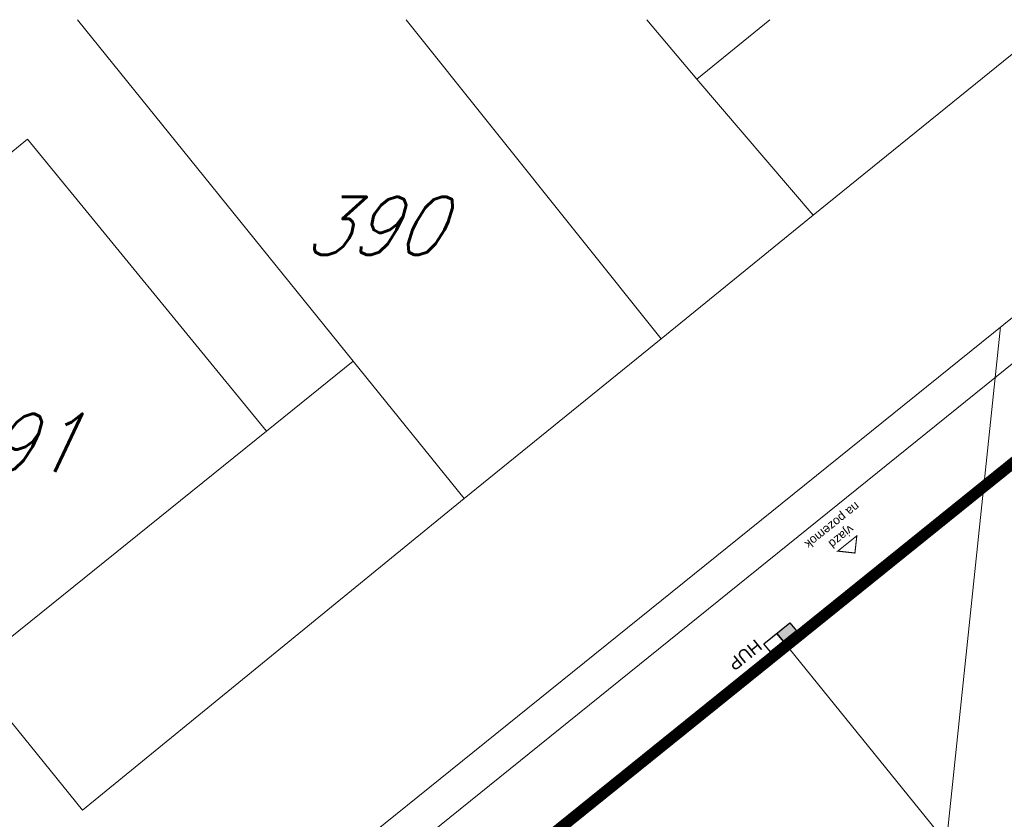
# Model space of a CAD drawing. Header units: millimetres. Extents: x 399756 to 681636, y -205891 to -101508.
# Tile 31 of 33: x 586839 to 614039, y -143078 to -120995. Entities that reach past the tile are written whole.
import ezdxf

# ---------------------------------------------------------------- set-up
doc = ezdxf.new("R2010")
doc.units = ezdxf.units.MM
doc.header["$LTSCALE"] = 10
doc.header["$MEASUREMENT"] = 0
doc.linetypes.add('DASHEDX2', pattern=[38.1, 25.4, -12.7])
for name, color, linetype, lineweight in [('A-znacky', 7, 'Continuous', 9), ('A_TENKA', 7, 'Continuous', 5), ('PRIPOJKA SPLASKOVEJ KANALIZACIE', 82, 'Continuous', 30), ('tenka', 7, 'Continuous', 15), ('ZTI_PLYN_VEREJNY', 40, 'ST_KANAL_SPLASK_PLNA', 25)]:
    doc.layers.add(name, color=color, linetype=linetype, lineweight=lineweight)
doc.layers.add('A3_Konstrukcie_Hrana', color=7, linetype='Continuous')
doc.styles.add('ARIAL', font='arial.ttf')
doc.styles.get("Standard").update_dxf_attribs({"font": 'simplex.shx', "width": 0.8})
doc.linetypes.add('ST_KANAL_SPLASK_PLNA', pattern='A,136,-20,8,[2,st.shx,S=10,R=0,X=0,Y=0],32,[2,st.shx,S=10,R=0,X=0,Y=0],-25', length=221)
doc.linetypes.add('ST_PLYNOVOD_PLNA', pattern='A,136,-20,15,[25,st.shx,S=5,R=0,X=0,Y=0],-30,15,-25', length=241)

# ---------------------------------------------------------------- blocks, each defined once
blk = doc.blocks.new('hup')
at = {"layer": 'ZTI_PLYN_VEREJNY'}
h = blk.add_hatch(color=256, dxfattribs=at)
h.dxf.hatch_style = 1
h.paths.add_polyline_path([(1144975, 315483), (1144765, 315483), (1144765, 315352), (1144975, 315352)])
h.dxf.unprotected_set("ltscale", 0)
at = {"layer": 'ZTI_PLYN_VEREJNY', "flags": 128}
for points in [[(1145185, 315352), (1144765, 315352), (1144765, 315483), (1145185, 315483)], [(1144975, 315483), (1144975, 315483), (1144975, 315352), (1144975, 315352)]]:
    blk.add_lwpolyline(points, close=True, dxfattribs=at).dxf.unprotected_set("ltscale", 0)

msp = doc.modelspace()

# ---------------------------------------------------------------- linework, layer by layer
at = {"layer": 'A-znacky', "const_width": 30}
msp.add_lwpolyline([(609438, -135671), (609912, -135724), (609965, -135249)], close=True, dxfattribs=at)
msp.add_lwpolyline([(609438, -135671), (609912, -135724), (609965, -135249)], close=True, dxfattribs=at)
at = {"layer": 'A_TENKA', "color": 251, "true_color": 0x666666}
for p, q in [((588436, -120995), (596056, -130428)), ((597517, -120995), (604556, -129808)), ((605546, -122638), (604168, -120995)), ((607566, -120995), (605546, -122638)), ((608756, -126398), (615423, -120995)), ((605546, -122638), (608756, -126398)), ((578966, -130858), (587056, -124298)), ((587056, -124298), (593656, -132358)), ((604556, -129808), (608756, -126398)), ((563396, -174058), (618796, -129418)), ((599116, -134218), (604556, -129808)), ((596056, -130428), (593656, -132358)), ((596056, -130428), (599116, -134218)), ((593656, -132358), (585446, -138968)), ((588576, -142828), (599116, -134218)), ((588576, -142828), (585446, -138968))]:
    msp.add_line(p, q, dxfattribs=at)
at = {"layer": 'PRIPOJKA SPLASKOVEJ KANALIZACIE', "color": 34, "linetype": 'ByBlock', "lineweight": 20, "ltscale": 0.8}
msp.add_line((561513, -171722), (617602, -126527), dxfattribs=at)
at = {"layer": 'PRIPOJKA SPLASKOVEJ KANALIZACIE', "color": 34, "linetype": 'ST_KANAL_SPLASK_PLNA', "lineweight": 0, "ltscale": 0.8, "flags": 128}
msp.add_lwpolyline([(613935, -129481), (612294, -145101), (612921, -145880)], dxfattribs=at)
at = {"layer": 'tenka', "linetype": 'DASHEDX2', "ltscale": 10, "const_width": 300}
msp.add_lwpolyline([(563607, -174080), (585408, -201107), (655567, -144297), (658706, -125358), (618855, -129562)], close=True, dxfattribs=at)
at = {"layer": 'ZTI_PLYN_VEREJNY', "linetype": 'ST_PLYNOVOD_PLNA', "lineweight": 0, "ltscale": 2}
msp.add_line((562141, -172500), (618000, -127491), dxfattribs=at)
msp.add_lwpolyline([(619081, -148747), (617527, -150006), (607939, -138166)], dxfattribs=at)

# ---------------------------------------------------------------- block references
at = {"layer": 'A3_Konstrukcie_Hrana', "xscale": 2.199688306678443, "yscale": 2.199688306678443, "zscale": 2.199688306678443, "rotation": 218.9999999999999}
msp.add_blockref('hup', (2128523, 1986144), dxfattribs=at)

# ---------------------------------------------------------------- texts
at = {"layer": 'A-znacky', "insert": (609615, -135368), "char_height": 240, "width": 1992.99, "attachment_point": 2, "rotation": 218.7188, "style": 'ARIAL'}
msp.add_mtext('\\pxqc;vjazd \\Pna pozemok', dxfattribs=at)
at = {"layer": 'A_TENKA', "color": 251, "true_color": 0x666666, "oblique": 25.5, "width": 0.918}
for s, p in [('390', (594656, -127488)), ('391', (584596, -133478))]:
    msp.add_text(s, height=1600, dxfattribs=at).set_placement(p)
at = {"layer": 'ZTI_PLYN_VEREJNY', "style": 'ARIAL'}
e = msp.add_text('HUP', height=346.5, rotation=219, dxfattribs=at)
e.set_placement((607165, -138084))
e.dxf.unprotected_set("ltscale", 0)

doc.saveas('drawing.dxf')
